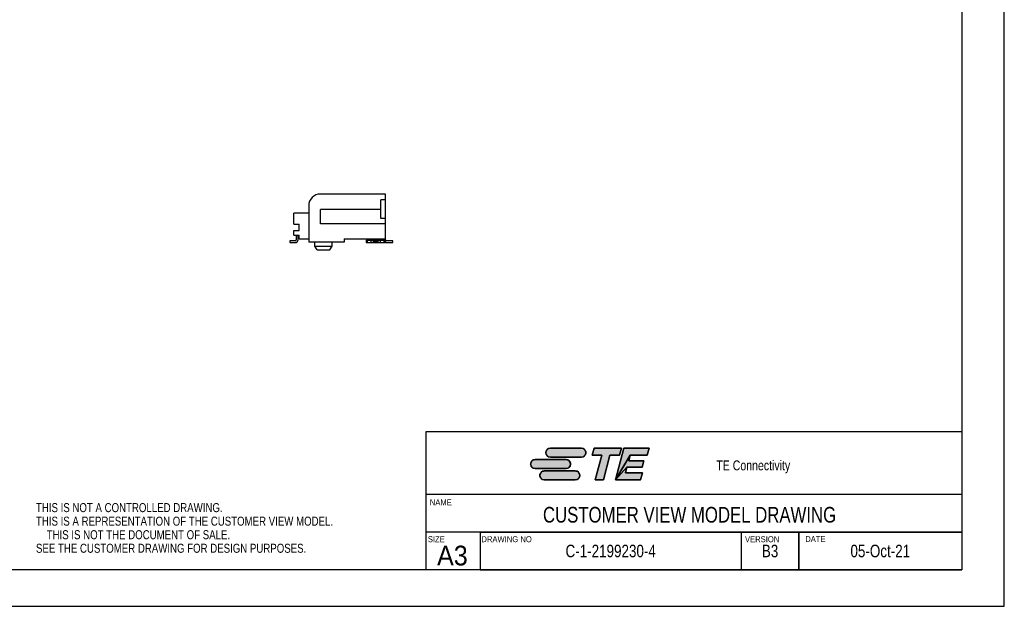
# Model space of a CAD drawing. Extents: x 0 to 420, y 0 to 297.
# Tile 3 of 9: x 171 to 420, y 0 to 148. Entities that reach past the tile are written whole.
import ezdxf
from ezdxf.enums import TextEntityAlignment as Align

# ---------------------------------------------------------------- set-up
doc = ezdxf.new("R2010")
doc.units = 0
doc.header["$LTSCALE"] = 23.1
doc.layers.get('0').update_dxf_attribs({"linetype": 'CONTINUOUS'})
doc.layers.add('DRAFT_ENTITY', color=7, linetype='CONTINUOUS')
doc.styles.get("Standard").update_dxf_attribs({"font": 'txt', "width": 0.95})
doc.styles.add('TEXTSTYLE_2', font='txt', dxfattribs={"width": 0.8})

# ---------------------------------------------------------------- blocks, each defined once
blk = doc.blocks.new('TE_CONNECTIVITY_BL0', base_point=(315, 36))
at = {"linetype": 'CONTINUOUS'}
for points in [[(304.83, 40.02), (304.98, 40.02), (312.83, 40.02), (312.98, 40.02), (313.13, 39.99), (313.27, 39.94), (313.4, 39.87), (313.52, 39.79), (313.64, 39.69), (313.73, 39.58), (313.82, 39.45), (313.88, 39.32), (313.93, 39.18), (313.96, 39.03), (313.97, 38.88), (313.96, 38.74), (313.93, 38.59), (313.88, 38.45), (313.82, 38.31), (313.73, 38.19), (313.64, 38.08), (313.52, 37.98), (313.4, 37.9), (313.27, 37.83), (313.13, 37.78), (312.98, 37.75), (304.98, 37.74), (304.83, 37.75), (304.69, 37.78), (304.54, 37.83), (304.41, 37.9), (304.29, 37.98), (304.17, 38.08), (304.08, 38.19), (303.99, 38.31), (303.93, 38.45), (303.88, 38.59), (303.85, 38.74), (303.84, 38.88), (303.85, 39.03), (303.88, 39.18), (303.93, 39.32), (303.99, 39.45), (304.08, 39.58), (304.17, 39.69), (304.29, 39.79), (304.41, 39.87), (304.54, 39.94), (304.69, 39.99)], [(315.59, 38.22), (316.08, 40.02), (322.98, 40.02), (322.5, 38.22), (320.09, 38.22), (318.41, 31.98), (316.33, 31.98), (318.01, 38.22)], [(330.01, 40.02), (329.52, 38.22), (325.21, 38.22), (321.49, 31.98), (323.64, 40.02)], [(328.69, 36.83), (328.26, 35.22), (324.4, 35.22), (321.49, 31.98), (325.21, 38.22), (324.84, 36.83)], [(300.98, 37.13), (301.13, 37.14), (308.98, 37.14), (309.13, 37.13), (309.28, 37.1), (309.42, 37.05), (309.55, 36.99), (309.68, 36.9), (309.79, 36.81), (309.89, 36.69), (309.97, 36.57), (310.04, 36.44), (310.08, 36.3), (310.11, 36.15), (310.12, 36), (310.11, 35.85), (310.08, 35.7), (310.04, 35.56), (309.97, 35.43), (309.89, 35.31), (309.79, 35.19), (309.68, 35.1), (309.55, 35.01), (309.42, 34.95), (309.28, 34.9), (309.13, 34.87), (301.13, 34.86), (300.98, 34.87), (300.84, 34.9), (300.7, 34.95), (300.56, 35.01), (300.44, 35.1), (300.33, 35.19), (300.23, 35.31), (300.15, 35.43), (300.08, 35.56), (300.03, 35.7), (300, 35.85), (299.99, 36), (300, 36.15), (300.03, 36.3), (300.08, 36.44), (300.15, 36.57), (300.23, 36.69), (300.33, 36.81), (300.44, 36.9), (300.56, 36.99), (300.7, 37.05), (300.84, 37.1)], [(328.33, 33.78), (327.85, 31.98), (321.49, 31.98), (324.4, 35.22), (324.02, 33.78)], [(303.3, 34.25), (303.44, 34.26), (311.29, 34.26), (311.44, 34.25), (311.59, 34.22), (311.73, 34.17), (311.86, 34.1), (311.99, 34.02), (312.1, 33.92), (312.2, 33.81), (312.28, 33.69), (312.35, 33.55), (312.39, 33.41), (312.42, 33.26), (312.43, 33.12), (312.42, 32.97), (312.39, 32.82), (312.35, 32.68), (312.28, 32.55), (312.2, 32.42), (312.1, 32.31), (311.99, 32.21), (311.86, 32.13), (311.73, 32.06), (311.59, 32.01), (311.44, 31.98), (303.44, 31.98), (303.3, 31.98), (303.15, 32.01), (303.01, 32.06), (302.87, 32.13), (302.75, 32.21), (302.64, 32.31), (302.54, 32.42), (302.46, 32.55), (302.39, 32.68), (302.34, 32.82), (302.31, 32.97), (302.3, 33.12), (302.31, 33.26), (302.34, 33.41), (302.39, 33.55), (302.46, 33.69), (302.54, 33.81), (302.64, 33.92), (302.75, 34.02), (302.87, 34.1), (303.01, 34.17), (303.15, 34.22)]]:
    blk.add_hatch(color=2, dxfattribs=at).paths.add_polyline_path(points)
at = {"color": 2, "linetype": 'CONTINUOUS'}
for p, q in [((312.83, 40.02), (304.98, 40.02)), ((316.08, 40.02), (315.59, 38.22)), ((322.98, 40.02), (316.08, 40.02)), ((323.64, 40.02), (321.49, 31.98)), ((322.5, 38.22), (322.98, 40.02)), ((330.01, 40.02), (323.64, 40.02)), ((329.52, 38.22), (330.01, 40.02)), ((304.98, 37.74), (312.83, 37.74)), ((315.59, 38.22), (318.01, 38.22)), ((318.01, 38.22), (316.33, 31.98)), ((318.41, 31.98), (320.09, 38.22)), ((320.09, 38.22), (322.5, 38.22)), ((324.84, 36.83), (325.21, 38.22)), ((325.21, 38.22), (329.52, 38.22)), ((308.98, 37.14), (301.13, 37.14)), ((324.02, 33.78), (324.4, 35.22)), ((324.4, 35.22), (328.26, 35.22)), ((328.69, 36.83), (324.84, 36.83)), ((328.26, 35.22), (328.69, 36.83)), ((301.13, 34.86), (308.98, 34.86)), ((311.29, 34.26), (303.44, 34.26)), ((328.33, 33.78), (324.02, 33.78)), ((327.85, 31.98), (328.33, 33.78)), ((303.44, 31.98), (311.29, 31.98)), ((316.33, 31.98), (318.41, 31.98)), ((321.49, 31.98), (327.85, 31.98))]:
    blk.add_line(p, q, dxfattribs=at)
for points in [[(304.83, 40.02), (304.98, 40.02), (312.83, 40.02), (312.98, 40.02), (313.13, 39.99), (313.27, 39.94), (313.4, 39.87), (313.52, 39.79), (313.64, 39.69), (313.73, 39.58), (313.82, 39.45), (313.88, 39.32), (313.93, 39.18), (313.96, 39.03), (313.97, 38.88), (313.96, 38.74), (313.93, 38.59), (313.88, 38.45), (313.82, 38.31), (313.73, 38.19), (313.64, 38.08), (313.52, 37.98), (313.4, 37.9), (313.27, 37.83), (313.13, 37.78), (312.98, 37.75), (304.98, 37.74), (304.83, 37.75), (304.69, 37.78), (304.54, 37.83), (304.41, 37.9), (304.29, 37.98), (304.17, 38.08), (304.08, 38.19), (303.99, 38.31), (303.93, 38.45), (303.88, 38.59), (303.85, 38.74), (303.84, 38.88), (303.85, 39.03), (303.88, 39.18), (303.93, 39.32), (303.99, 39.45), (304.08, 39.58), (304.17, 39.69), (304.29, 39.79), (304.41, 39.87), (304.54, 39.94), (304.69, 39.99), (304.83, 40.02)], [(315.59, 38.22), (316.08, 40.02), (322.98, 40.02), (322.5, 38.22), (320.09, 38.22), (318.41, 31.98), (316.33, 31.98), (318.01, 38.22), (315.59, 38.22)], [(330.01, 40.02), (329.52, 38.22), (325.21, 38.22), (321.49, 31.98), (323.64, 40.02), (330.01, 40.02)], [(328.69, 36.83), (328.26, 35.22), (324.4, 35.22), (321.49, 31.98), (325.21, 38.22), (324.84, 36.83), (328.69, 36.83)], [(300.98, 37.13), (301.13, 37.14), (308.98, 37.14), (309.13, 37.13), (309.28, 37.1), (309.42, 37.05), (309.55, 36.99), (309.68, 36.9), (309.79, 36.81), (309.89, 36.69), (309.97, 36.57), (310.04, 36.44), (310.08, 36.3), (310.11, 36.15), (310.12, 36), (310.11, 35.85), (310.08, 35.7), (310.04, 35.56), (309.97, 35.43), (309.89, 35.31), (309.79, 35.19), (309.68, 35.1), (309.55, 35.01), (309.42, 34.95), (309.28, 34.9), (309.13, 34.87), (301.13, 34.86), (300.98, 34.87), (300.84, 34.9), (300.7, 34.95), (300.56, 35.01), (300.44, 35.1), (300.33, 35.19), (300.23, 35.31), (300.15, 35.43), (300.08, 35.56), (300.03, 35.7), (300, 35.85), (299.99, 36), (300, 36.15), (300.03, 36.3), (300.08, 36.44), (300.15, 36.57), (300.23, 36.69), (300.33, 36.81), (300.44, 36.9), (300.56, 36.99), (300.7, 37.05), (300.84, 37.1), (300.98, 37.13)], [(328.33, 33.78), (327.85, 31.98), (321.49, 31.98), (324.4, 35.22), (324.02, 33.78), (328.33, 33.78)], [(303.3, 34.25), (303.44, 34.26), (311.29, 34.26), (311.44, 34.25), (311.59, 34.22), (311.73, 34.17), (311.86, 34.1), (311.99, 34.02), (312.1, 33.92), (312.2, 33.81), (312.28, 33.69), (312.35, 33.55), (312.39, 33.41), (312.42, 33.26), (312.43, 33.12), (312.42, 32.97), (312.39, 32.82), (312.35, 32.68), (312.28, 32.55), (312.2, 32.42), (312.1, 32.31), (311.99, 32.21), (311.86, 32.13), (311.73, 32.06), (311.59, 32.01), (311.44, 31.98), (303.44, 31.98), (303.3, 31.98), (303.15, 32.01), (303.01, 32.06), (302.87, 32.13), (302.75, 32.21), (302.64, 32.31), (302.54, 32.42), (302.46, 32.55), (302.39, 32.68), (302.34, 32.82), (302.31, 32.97), (302.3, 33.12), (302.31, 33.26), (302.34, 33.41), (302.39, 33.55), (302.46, 33.69), (302.54, 33.81), (302.64, 33.92), (302.75, 34.02), (302.87, 34.1), (303.01, 34.17), (303.15, 34.22), (303.3, 34.25)]]:
    blk.add_lwpolyline(points, dxfattribs=at)
for centre, start, end in [((304.98, 38.88), 90, 270), ((312.83, 38.88), 270, 90), ((301.13, 36), 90, 270), ((308.98, 36), 270, 90), ((303.44, 33.12), 90, 270), ((311.29, 33.12), 270, 90)]:
    blk.add_arc(centre, 1.14, start, end, dxfattribs=at)
for points in [[(312.98, 37.75), (312.83, 37.74), (304.98, 37.74)], [(309.13, 34.87), (308.98, 34.86), (301.13, 34.86)], [(311.44, 31.98), (311.29, 31.98), (303.44, 31.98)]]:
    blk.add_solid(points, dxfattribs=at)

msp = doc.modelspace()

# ---------------------------------------------------------------- linework, layer by layer
at = {"color": 7, "linetype": 'CONTINUOUS'}
for p, q in [((420, 0), (420, 297)), ((409.21, 287.08), (409.21, 9.23)), ((263.25, 104.36), (246.75, 104.36)), ((263.25, 102.89), (262.05, 102.89)), ((262.05, 98.21), (262.05, 102.89)), ((263.25, 92.81), (263.25, 104.36)), ((243.75, 101.36), (243.75, 92.21)), ((246.75, 96.86), (246.75, 100.46)), ((262.05, 100.46), (246.75, 100.46)), ((240, 96.71), (240, 99.5)), ((243.75, 99.5), (240, 99.5)), ((263.25, 98.21), (262.05, 98.21)), ((240, 96.71), (241.35, 96.71)), ((240, 93.95), (240, 95.15)), ((240, 95.15), (241.35, 95.15)), ((241.35, 95.15), (241.35, 96.71)), ((263.25, 96.86), (246.75, 96.86)), ((238.95, 92.51), (238.95, 92.06)), ((240.3, 92.51), (238.95, 92.51)), ((240, 93.95), (241.35, 93.95)), ((240.6, 93.95), (240.6, 92.81)), ((241.05, 92.81), (241.05, 93.95)), ((241.35, 93.05), (241.35, 93.95)), ((241.35, 93.05), (243.75, 93.05)), ((252.75, 93.05), (263.25, 93.05)), ((252.75, 93.05), (252.75, 92.21)), ((258.3, 92.66), (263.1, 92.66)), ((258.3, 92.66), (258.3, 92.06)), ((258.6, 92.66), (258.6, 92.06)), ((259.5, 92.66), (259.5, 92.06)), ((259.56, 92.96), (259.56, 93.05)), ((261.84, 92.96), (259.56, 92.96)), ((260.1, 92.51), (261.3, 92.51)), ((260.1, 92.51), (260.1, 92.21)), ((261.3, 92.51), (261.3, 92.21)), ((261.84, 93.05), (261.84, 92.96)), ((261.9, 92.66), (261.9, 92.06)), ((262.8, 93.05), (262.8, 92.81)), ((262.8, 92.66), (262.8, 92.06)), ((263.1, 92.66), (263.1, 92.06)), ((265.05, 92.51), (263.55, 92.51)), ((265.05, 92.06), (265.05, 92.51)), ((238.95, 92.06), (240.3, 92.06)), ((252.75, 92.21), (243.75, 92.21)), ((245.32, 91.16), (245.32, 92.21)), ((245.93, 90.26), (245.32, 91.16)), ((245.32, 91.16), (249.68, 91.16)), ((245.93, 90.26), (249.07, 90.26)), ((249.07, 90.26), (249.68, 91.16)), ((249.68, 91.16), (249.68, 92.21)), ((258.3, 92.06), (263.1, 92.06)), ((260.1, 92.21), (261.3, 92.21)), ((263.55, 92.06), (265.05, 92.06)), ((409.21, 44.16), (273.44, 44.16)), ((273.44, 44.16), (273.44, 9.23)), ((409.21, 18.76), (273.44, 18.76)), ((287.21, 18.76), (287.21, 9.23)), ((353.33, 18.76), (353.33, 9.23)), ((367.96, 9.23), (367.96, 18.76)), ((409.21, 9.23), (17.78, 9.23)), ((0, 0), (420, 0))]:
    msp.add_line(p, q, dxfattribs=at)
at = {"color": 2, "linetype": 'CONTINUOUS'}
for p, q in [((287.21, 18.76), (409.21, 18.76)), ((287.21, 18.76), (287.21, 9.23)), ((353.33, 18.76), (353.33, 9.23)), ((367.96, 18.76), (367.96, 9.23)), ((409.21, 18.76), (409.21, 9.23)), ((287.21, 9.23), (409.21, 9.23))]:
    msp.add_line(p, q, dxfattribs=at)
at = {"color": 7, "linetype": 'CONTINUOUS'}
for centre, radius, start, end in [((246.75, 101.36), 3, 90, 180), ((240.3, 92.81), 0.75, 270, 360), ((240.3, 92.81), 0.3, 270, 360), ((263.55, 92.81), 0.75, 180, 191.5371), ((263.55, 92.81), 0.3, 180, 270), ((263.55, 92.81), 0.75, 233.1255, 270)]:
    msp.add_arc(centre, radius, start, end, dxfattribs=at)
for centre, start_param, end_param in [((259.8, 92.51), -1.570796, -1.047198), ((261.6, 92.51), 1.047198, 1.570796), ((259.8, 92.21), -2.094395, -1.570796), ((261.6, 92.21), -4.712389, -4.18879)]:
    msp.add_ellipse(centre, major_axis=(0, 0.3), ratio=1, start_param=start_param, end_param=end_param, dxfattribs=at)
for points, knots in [([(259.56, 92.96), (259.56, 92.95), (259.56, 92.93), (259.56, 92.9), (259.56, 92.87), (259.56, 92.84), (259.56, 92.81), (259.56, 92.79), (259.56, 92.78), (259.55, 92.76), (259.55, 92.75), (259.55, 92.74), (259.55, 92.73), (259.54, 92.72), (259.54, 92.71), (259.53, 92.7), (259.53, 92.69), (259.52, 92.69), (259.51, 92.68), (259.51, 92.68), (259.5, 92.67), (259.49, 92.67), (259.48, 92.67), (259.47, 92.66), (259.46, 92.66), (259.45, 92.66), (259.45, 92.66)], [0, 0, 0, 0, 0.084972, 0.16903, 0.251267, 0.330799, 0.406778, 0.47842, 0.512403, 0.545066, 0.576359, 0.606257, 0.634758, 0.661898, 0.712401, 0.736097, 0.759015, 0.781411, 0.803563, 0.825757, 0.848261, 0.871312, 0.895104, 0.919786, 0.945461, 1, 1, 1, 1]), ([(261.95, 92.66), (261.95, 92.66), (261.94, 92.66), (261.93, 92.66), (261.92, 92.67), (261.91, 92.67), (261.9, 92.67), (261.89, 92.68), (261.89, 92.68), (261.88, 92.69), (261.87, 92.69), (261.87, 92.7), (261.86, 92.71), (261.86, 92.72), (261.85, 92.73), (261.85, 92.74), (261.85, 92.75), (261.85, 92.76), (261.84, 92.78), (261.84, 92.79), (261.84, 92.81), (261.84, 92.84), (261.84, 92.87), (261.84, 92.9), (261.84, 92.93), (261.84, 92.95), (261.84, 92.96)], [0, 0, 0, 0, 0.054539, 0.080214, 0.104896, 0.128688, 0.151739, 0.174243, 0.196437, 0.218589, 0.240985, 0.263903, 0.287599, 0.338102, 0.365242, 0.393743, 0.423641, 0.454934, 0.487597, 0.52158, 0.593222, 0.669201, 0.748733, 0.83097, 0.915028, 1, 1, 1, 1])]:
    msp.add_open_spline(points, degree=3, knots=knots, dxfattribs=at)
at = {"layer": 'DRAFT_ENTITY', "color": 7, "linetype": 'CONTINUOUS'}
msp.add_line((409.21, 28.28), (273.44, 28.28), dxfattribs=at)

# ---------------------------------------------------------------- block references
at = {"color": 2, "linetype": 'CONTINUOUS'}
msp.add_blockref('TE_CONNECTIVITY_BL0', (315, 36), dxfattribs=at)

# ---------------------------------------------------------------- texts
at = {"color": 2, "linetype": 'CONTINUOUS', "style": 'TEXTSTYLE_2', "width": 0.8}
for s, height, p in [('TE Connectivity', 2.5, (347.03, 34.42)), ('THIS IS NOT A CONTROLLED DRAWING.', 2.286, (174.65, 23.84)), ('THIS IS A REPRESENTATION OF THE CUSTOMER VIEW MODEL.', 2.286, (174.65, 20.41)), ('    THIS IS NOT THE DOCUMENT OF SALE.', 2.286, (174.65, 16.98)), ('SEE THE CUSTOMER DRAWING FOR DESIGN PURPOSES.', 2.286, (174.65, 13.55))]:
    msp.add_text(s, height=height, dxfattribs=at).set_placement(p)
at = {"color": 2, "linetype": 'CONTINUOUS', "width": 0.95}
for s, height, p in [('NAME', 1.52, (274.44, 25.57)), ('SIZE', 1.52, (273.94, 16.23)), ('DRAWING NO', 1.52, (287.51, 16.23)), ('VERSION', 1.52, (354.3, 16.23)), ('DATE', 1.52, (369.56, 16.27)), ('A3', 5, (276.28, 10.35))]:
    msp.add_text(s, height=height, dxfattribs=at).set_placement(p)
at = {"color": 2, "linetype": 'CONTINUOUS', "style": 'TEXTSTYLE_2', "width": 0.8}
for s, height, p in [('CUSTOMER VIEW MODEL DRAWING', 3.968, (340.25, 21.19)), ('C-1-2199230-4', 3.18, (320.27, 12.41)), ('B3', 3.18, (360.65, 12.41)), ('05-Oct-21', 3.18, (388.58, 12.41))]:
    msp.add_text(s, height=height, dxfattribs=at).set_placement(p, align=Align.CENTER)

doc.saveas('drawing.dxf')
